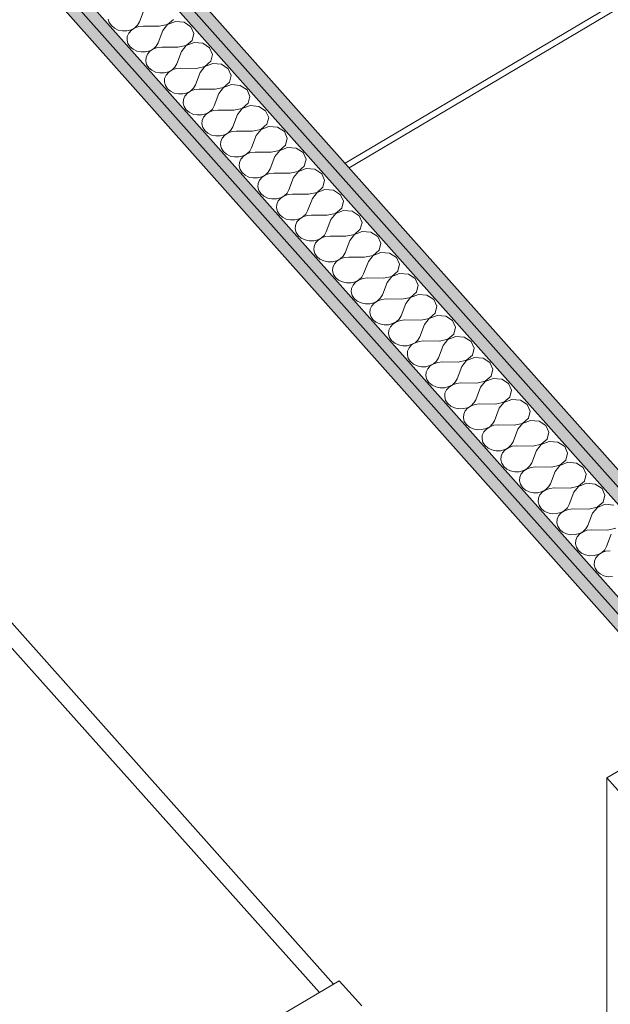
# Model space of a CAD drawing. Header units: millimetres. Extents: x -36631 to 27388, y -24993 to 6945.
# Tile 149 of 256: x 1513 to 2169, y -14573 to -13480. Entities that reach past the tile are written whole.
import ezdxf

# ---------------------------------------------------------------- set-up
doc = ezdxf.new("R2010")
doc.units = ezdxf.units.MM
doc.header["$MEASUREMENT"] = 0
for name, color, linetype in [('Nuevo_08_E_Envans secs', 7, 'Continuous'), ('Nuevo_14_PAV_Soft Light Grey 0554', 7, 'Continuous'), ('Nuevo_Puertas Archicad', 7, 'Continuous')]:
    doc.layers.add(name, color=color, linetype=linetype)
for name, color, linetype, lineweight in [('Nuevo_08_E_Envans secs_Pluma_Nº__1', 7, 'Continuous', 5), ('Nuevo_08_E_Envans secs_Pluma_Nº__47', 7, 'Continuous', 20), ('Nuevo_14_PAV_Soft Light Grey 0554_Pluma_Nº__89', 7, 'Continuous', 5), ('Nuevo_Puertas Archicad_Pluma_Nº__1', 7, 'Continuous', 5)]:
    doc.layers.add(name, color=color, linetype=linetype, lineweight=lineweight)
for name, color, linetype, lineweight, true_color in [('Nuevo_08_E_Envans secs_Pluma_Nº__102', 7, 'Continuous', 5, 0xcccccc), ('Nuevo_08_E_Envans secs_Pluma_Nº__79', 7, 'Continuous', 5, 0xaaffd5), ('Nuevo_Puertas Archicad_Pluma_Nº__3', 7, 'Continuous', 5, 0xa4a4a4)]:
    doc.layers.add(name, color=color, linetype=linetype, lineweight=lineweight, true_color=true_color)

# ---------------------------------------------------------------- blocks, each defined once
blk = doc.blocks.new('Elem Sección_241_1')
at = {"layer": 'Nuevo_08_E_Envans secs_Pluma_Nº__47', "color": 7, "linetype": 'Continuous', "lineweight": 20}
blk.add_line((1874.7, -13639.3), (2443.2, -13302.6), dxfattribs=at)
blk = doc.blocks.new('*X286')
at = {"layer": 'Nuevo_08_E_Envans secs_Pluma_Nº__102', "color": 254, "linetype": 'Continuous', "lineweight": 5, "true_color": 0xcccccc}
for p, q in [((1651.4, -13468.6), (1646.2, -13482.3)), ((1611.6, -13479.2), (1612.7, -13483)), ((1677.3, -13485.2), (1684, -13479.5)), ((1612.7, -13483), (1615, -13486.5)), ((1615, -13486.5), (1618.3, -13489.4)), ((1618.3, -13489.4), (1622.5, -13491.4)), ((1622.5, -13491.4), (1627.3, -13492.4)), ((1632.2, -13492.3), (1636.8, -13491.1)), ((1637.2, -13491.5), (1634.3, -13494.8)), ((1636.8, -13491.1), (1640.9, -13488.9)), ((1641, -13489), (1637.2, -13491.5)), ((1640.9, -13488.9), (1644.1, -13485.9)), ((1645.5, -13487.5), (1641, -13489)), ((1644.1, -13485.9), (1646.2, -13482.3)), ((1650.3, -13487), (1645.5, -13487.5)), ((1668, -13487.2), (1650.3, -13487)), ((1672.2, -13491.9), (1666.9, -13505.7)), ((1668, -13487.2), (1677.3, -13485.2)), ((1677.4, -13485.3), (1672.2, -13491.9)), ((1686.2, -13481.9), (1677.4, -13485.3)), ((1695.8, -13482.8), (1686.2, -13481.9)), ((1703.4, -13487.7), (1695.8, -13482.8)), ((1706.7, -13495.1), (1703.4, -13487.7)), ((1627.3, -13492.4), (1632.2, -13492.3)), ((1632.7, -13498.5), (1632.4, -13502.5)), ((1632.4, -13502.5), (1633.4, -13506.3)), ((1634.3, -13494.8), (1632.7, -13498.5)), ((1698.1, -13508.5), (1704.7, -13502.8)), ((1704.7, -13502.8), (1706.7, -13495.1)), ((1633.4, -13506.3), (1635.7, -13509.9)), ((1635.7, -13509.9), (1639.1, -13512.7)), ((1639.1, -13512.7), (1643.3, -13514.7)), ((1657.6, -13514.4), (1661.7, -13512.3)), ((1661.7, -13512.3), (1657.9, -13514.8)), ((1661.7, -13512.3), (1664.9, -13509.3)), ((1666.2, -13510.8), (1661.7, -13512.3)), ((1664.9, -13509.3), (1666.9, -13505.7)), ((1671.1, -13510.3), (1666.2, -13510.8)), ((1688.8, -13510.5), (1671.1, -13510.3)), ((1688.8, -13510.5), (1698.1, -13508.5)), ((1698.2, -13508.6), (1692.9, -13515.2)), ((1706.9, -13505.3), (1698.2, -13508.6)), ((1716.5, -13506.1), (1706.9, -13505.3)), ((1724.1, -13511), (1716.5, -13506.1)), ((1727.5, -13518.4), (1724.1, -13511)), ((1643.3, -13514.7), (1648, -13515.7)), ((1648, -13515.7), (1652.9, -13515.6)), ((1652.9, -13515.6), (1657.6, -13514.4)), ((1653.5, -13521.8), (1653.2, -13525.8)), ((1655.1, -13518.1), (1653.5, -13521.8)), ((1657.9, -13514.8), (1655.1, -13518.1)), ((1692.9, -13515.2), (1687.7, -13529)), ((1725.5, -13526.1), (1727.5, -13518.4)), ((1653.2, -13525.8), (1654.2, -13529.7)), ((1654.2, -13529.7), (1656.5, -13533.2)), ((1656.5, -13533.2), (1659.9, -13536)), ((1678.3, -13537.7), (1682.4, -13535.6)), ((1682.5, -13535.7), (1678.7, -13538.1)), ((1682.4, -13535.6), (1685.6, -13532.6)), ((1687, -13534.1), (1682.5, -13535.7)), ((1685.6, -13532.6), (1687.7, -13529)), ((1691.8, -13533.6), (1687, -13534.1)), ((1709.5, -13533.9), (1691.8, -13533.6)), ((1709.5, -13533.9), (1718.9, -13531.8)), ((1719, -13531.9), (1713.7, -13538.5)), ((1718.9, -13531.8), (1725.5, -13526.1)), ((1727.7, -13528.6), (1719, -13531.9)), ((1737.3, -13529.4), (1727.7, -13528.6)), ((1744.9, -13534.3), (1737.3, -13529.4)), ((1748.2, -13541.7), (1744.9, -13534.3)), ((1659.9, -13536), (1664.1, -13538)), ((1664.1, -13538), (1668.8, -13539)), ((1668.8, -13539), (1673.7, -13538.9)), ((1673.7, -13538.9), (1678.3, -13537.7)), ((1674.2, -13545.1), (1673.9, -13549.1)), ((1675.9, -13541.4), (1674.2, -13545.1)), ((1678.7, -13538.1), (1675.9, -13541.4)), ((1713.7, -13538.5), (1708.5, -13552.3)), ((1746.3, -13549.4), (1748.2, -13541.7)), ((1673.9, -13549.1), (1675, -13553)), ((1675, -13553), (1677.2, -13556.5)), ((1677.2, -13556.5), (1680.6, -13559.3)), ((1703.2, -13558.9), (1706.4, -13555.9)), ((1707.8, -13557.4), (1703.3, -13559)), ((1706.4, -13555.9), (1708.5, -13552.3)), ((1712.6, -13556.9), (1707.8, -13557.4)), ((1730.3, -13557.2), (1712.6, -13556.9)), ((1730.3, -13557.2), (1739.6, -13555.1)), ((1739.7, -13555.2), (1734.5, -13561.8)), ((1739.6, -13555.1), (1746.3, -13549.4)), ((1748.5, -13551.9), (1739.7, -13555.2)), ((1758.1, -13552.8), (1748.5, -13551.9)), ((1765.7, -13557.6), (1758.1, -13552.8)), ((1769, -13565), (1765.7, -13557.6)), ((1680.6, -13559.3), (1684.8, -13561.3)), ((1684.8, -13561.3), (1689.6, -13562.3)), ((1689.6, -13562.3), (1694.4, -13562.2)), ((1694.4, -13562.2), (1699.1, -13561)), ((1695, -13568.4), (1694.7, -13572.4)), ((1696.6, -13564.7), (1695, -13568.4)), ((1699.5, -13561.4), (1696.6, -13564.7)), ((1699.1, -13561), (1703.2, -13558.9)), ((1703.3, -13559), (1699.5, -13561.4)), ((1734.5, -13561.8), (1729.2, -13575.6)), ((1767, -13572.7), (1769, -13565)), ((1694.7, -13572.4), (1695.7, -13576.3)), ((1695.7, -13576.3), (1698, -13579.8)), ((1724, -13582.2), (1727.2, -13579.2)), ((1727.2, -13579.2), (1729.2, -13575.6)), ((1751.1, -13580.5), (1760.4, -13578.4)), ((1760.5, -13578.5), (1755.2, -13585.1)), ((1760.4, -13578.4), (1767, -13572.7)), ((1769.2, -13575.2), (1760.5, -13578.5)), ((1778.8, -13576.1), (1769.2, -13575.2)), ((1786.4, -13580.9), (1778.8, -13576.1)), ((1698, -13579.8), (1701.4, -13582.6)), ((1701.4, -13582.6), (1705.6, -13584.6)), ((1705.6, -13584.6), (1710.3, -13585.6)), ((1710.3, -13585.6), (1715.2, -13585.5)), ((1715.2, -13585.5), (1719.9, -13584.3)), ((1717.4, -13588), (1715.8, -13591.7)), ((1720.2, -13584.8), (1717.4, -13588)), ((1719.9, -13584.3), (1724, -13582.2)), ((1724, -13582.3), (1720.2, -13584.8)), ((1728.5, -13580.7), (1724, -13582.3)), ((1733.4, -13580.2), (1728.5, -13580.7)), ((1751.1, -13580.5), (1733.4, -13580.2)), ((1755.2, -13585.1), (1750, -13598.9)), ((1789.8, -13588.3), (1786.4, -13580.9)), ((1787.8, -13596), (1789.8, -13588.3)), ((1715.8, -13591.7), (1715.5, -13595.7)), ((1715.5, -13595.7), (1716.5, -13599.6)), ((1716.5, -13599.6), (1718.8, -13603.1)), ((1747.9, -13602.5), (1750, -13598.9)), ((1781.2, -13601.7), (1787.8, -13596)), ((1790, -13598.5), (1781.3, -13601.8)), ((1799.6, -13599.4), (1790, -13598.5)), ((1807.2, -13604.2), (1799.6, -13599.4)), ((1718.8, -13603.1), (1722.2, -13606)), ((1722.2, -13606), (1726.4, -13608)), ((1726.4, -13608), (1731.1, -13608.9)), ((1731.1, -13608.9), (1736, -13608.8)), ((1736, -13608.8), (1740.6, -13607.7)), ((1738.2, -13611.3), (1736.5, -13615)), ((1741, -13608.1), (1738.2, -13611.3)), ((1740.6, -13607.7), (1744.7, -13605.5)), ((1744.8, -13605.6), (1741, -13608.1)), ((1744.7, -13605.5), (1747.9, -13602.5)), ((1749.3, -13604), (1744.8, -13605.6)), ((1754.1, -13603.5), (1749.3, -13604)), ((1771.8, -13603.8), (1754.1, -13603.5)), ((1776, -13608.4), (1770.8, -13622.2)), ((1771.8, -13603.8), (1781.2, -13601.7)), ((1781.3, -13601.8), (1776, -13608.4)), ((1810.5, -13611.6), (1807.2, -13604.2)), ((1808.6, -13619.3), (1810.5, -13611.6)), ((1736.5, -13615), (1736.2, -13619)), ((1736.2, -13619), (1737.2, -13622.9)), ((1737.2, -13622.9), (1739.5, -13626.4)), ((1768.7, -13625.8), (1770.8, -13622.2)), ((1801.9, -13625.1), (1808.6, -13619.3)), ((1810.8, -13621.8), (1802, -13625.1)), ((1820.4, -13622.7), (1810.8, -13621.8)), ((1828, -13627.5), (1820.4, -13622.7)), ((1739.5, -13626.4), (1742.9, -13629.3)), ((1742.9, -13629.3), (1747.1, -13631.3)), ((1747.1, -13631.3), (1751.9, -13632.2)), ((1751.9, -13632.2), (1756.7, -13632.1)), ((1756.7, -13632.1), (1761.4, -13631)), ((1761.8, -13631.4), (1758.9, -13634.6)), ((1761.4, -13631), (1765.5, -13628.8)), ((1765.6, -13628.9), (1761.8, -13631.4)), ((1765.5, -13628.8), (1768.7, -13625.8)), ((1770.1, -13627.3), (1765.6, -13628.9)), ((1774.9, -13626.9), (1770.1, -13627.3)), ((1792.6, -13627.1), (1774.9, -13626.9)), ((1796.7, -13631.7), (1791.5, -13645.5)), ((1792.6, -13627.1), (1801.9, -13625.1)), ((1802, -13625.1), (1796.7, -13631.7)), ((1831.3, -13634.9), (1828, -13627.5)), ((1757.3, -13638.3), (1757, -13642.3)), ((1757, -13642.3), (1758, -13646.2)), ((1758.9, -13634.6), (1757.3, -13638.3)), ((1822.7, -13648.4), (1829.3, -13642.6)), ((1831.5, -13645.1), (1822.8, -13648.5)), ((1829.3, -13642.6), (1831.3, -13634.9)), ((1841.1, -13646), (1831.5, -13645.1)), ((1758, -13646.2), (1760.3, -13649.7)), ((1760.3, -13649.7), (1763.7, -13652.6)), ((1763.7, -13652.6), (1767.9, -13654.6)), ((1767.9, -13654.6), (1772.6, -13655.6)), ((1772.6, -13655.6), (1777.5, -13655.5)), ((1777.5, -13655.5), (1782.2, -13654.3)), ((1782.5, -13654.7), (1779.7, -13657.9)), ((1782.2, -13654.3), (1786.2, -13652.1)), ((1786.3, -13652.2), (1782.5, -13654.7)), ((1786.2, -13652.1), (1789.4, -13649.1)), ((1790.8, -13650.6), (1786.3, -13652.2)), ((1789.4, -13649.1), (1791.5, -13645.5)), ((1795.7, -13650.2), (1790.8, -13650.6)), ((1813.4, -13650.4), (1795.7, -13650.2)), ((1817.5, -13655.1), (1812.3, -13668.8)), ((1813.4, -13650.4), (1822.7, -13648.4)), ((1822.8, -13648.5), (1817.5, -13655.1)), ((1848.7, -13650.9), (1841.1, -13646)), ((1852, -13658.2), (1848.7, -13650.9)), ((1778.1, -13661.7), (1777.7, -13665.6)), ((1777.7, -13665.6), (1778.8, -13669.5)), ((1779.7, -13657.9), (1778.1, -13661.7)), ((1843.5, -13671.7), (1850.1, -13665.9)), ((1850.1, -13665.9), (1852, -13658.2)), ((1778.8, -13669.5), (1781.1, -13673)), ((1781.1, -13673), (1784.4, -13675.9)), ((1784.4, -13675.9), (1788.7, -13677.9)), ((1788.7, -13677.9), (1793.4, -13678.9)), ((1798.3, -13678.8), (1802.9, -13677.6)), ((1802.9, -13677.6), (1807, -13675.4)), ((1807.1, -13675.5), (1803.3, -13678)), ((1807, -13675.4), (1810.2, -13672.4)), ((1811.6, -13674), (1807.1, -13675.5)), ((1810.2, -13672.4), (1812.3, -13668.8)), ((1816.4, -13673.5), (1811.6, -13674)), ((1834.1, -13673.7), (1816.4, -13673.5)), ((1834.1, -13673.7), (1843.5, -13671.7)), ((1843.5, -13671.8), (1838.3, -13678.4)), ((1852.3, -13668.4), (1843.5, -13671.8)), ((1861.9, -13669.3), (1852.3, -13668.4)), ((1869.5, -13674.2), (1861.9, -13669.3)), ((1872.8, -13681.5), (1869.5, -13674.2)), ((1793.4, -13678.9), (1798.3, -13678.8)), ((1798.8, -13685), (1798.5, -13688.9)), ((1800.5, -13681.2), (1798.8, -13685)), ((1803.3, -13678), (1800.5, -13681.2)), ((1838.3, -13678.4), (1833, -13692.1)), ((1870.9, -13689.3), (1872.8, -13681.5)), ((1798.5, -13688.9), (1799.5, -13692.8)), ((1799.5, -13692.8), (1801.8, -13696.3)), ((1801.8, -13696.3), (1805.2, -13699.2)), ((1805.2, -13699.2), (1809.4, -13701.2)), ((1823.7, -13700.9), (1827.8, -13698.7)), ((1827.9, -13698.8), (1824.1, -13701.3)), ((1827.8, -13698.7), (1831, -13695.7)), ((1832.4, -13697.3), (1827.9, -13698.8)), ((1831, -13695.7), (1833, -13692.1)), ((1837.2, -13696.8), (1832.4, -13697.3)), ((1854.9, -13697), (1837.2, -13696.8)), ((1854.9, -13697), (1864.2, -13695)), ((1864.3, -13695.1), (1859, -13701.7)), ((1864.2, -13695), (1870.9, -13689.3)), ((1873.1, -13691.7), (1864.3, -13695.1)), ((1882.7, -13692.6), (1873.1, -13691.7)), ((1890.3, -13697.5), (1882.7, -13692.6)), ((1893.6, -13704.9), (1890.3, -13697.5)), ((1809.4, -13701.2), (1814.2, -13702.2)), ((1814.2, -13702.2), (1819, -13702.1)), ((1819, -13702.1), (1823.7, -13700.9)), ((1819.6, -13708.3), (1819.3, -13712.2)), ((1821.2, -13704.5), (1819.6, -13708.3)), ((1824.1, -13701.3), (1821.2, -13704.5)), ((1859, -13701.7), (1853.8, -13715.4)), ((1891.6, -13712.6), (1893.6, -13704.9)), ((1819.3, -13712.2), (1820.3, -13716.1)), ((1820.3, -13716.1), (1822.6, -13719.6)), ((1822.6, -13719.6), (1826, -13722.5)), ((1848.5, -13722), (1851.7, -13719)), ((1853.1, -13720.6), (1848.6, -13722.1)), ((1851.7, -13719), (1853.8, -13715.4)), ((1858, -13720.1), (1853.1, -13720.6)), ((1875.6, -13720.3), (1858, -13720.1)), ((1875.6, -13720.3), (1885, -13718.3)), ((1885.1, -13718.4), (1879.8, -13725)), ((1885, -13718.3), (1891.6, -13712.6)), ((1893.8, -13715), (1885.1, -13718.4)), ((1903.4, -13715.9), (1893.8, -13715)), ((1911, -13720.8), (1903.4, -13715.9)), ((1914.3, -13728.2), (1911, -13720.8)), ((1826, -13722.5), (1830.2, -13724.5)), ((1830.2, -13724.5), (1834.9, -13725.5)), ((1834.9, -13725.5), (1839.8, -13725.4)), ((1839.8, -13725.4), (1844.5, -13724.2)), ((1840.4, -13731.6), (1840, -13735.5)), ((1842, -13727.8), (1840.4, -13731.6)), ((1844.8, -13724.6), (1842, -13727.8)), ((1844.5, -13724.2), (1848.5, -13722)), ((1848.6, -13722.1), (1844.8, -13724.6)), ((1879.8, -13725), (1874.6, -13738.7)), ((1912.4, -13735.9), (1914.3, -13728.2)), ((1840, -13735.5), (1841.1, -13739.4)), ((1841.1, -13739.4), (1843.4, -13742.9)), ((1843.4, -13742.9), (1846.7, -13745.8)), ((1869.3, -13745.3), (1872.5, -13742.3)), ((1872.5, -13742.3), (1874.6, -13738.7)), ((1878.7, -13743.4), (1873.9, -13743.9)), ((1896.4, -13743.6), (1878.7, -13743.4)), ((1896.4, -13743.6), (1905.8, -13741.6)), ((1905.8, -13741.7), (1900.6, -13748.3)), ((1905.8, -13741.6), (1912.4, -13735.9)), ((1914.6, -13738.3), (1905.8, -13741.7)), ((1924.2, -13739.2), (1914.6, -13738.3)), ((1931.8, -13744.1), (1924.2, -13739.2)), ((1846.7, -13745.8), (1851, -13747.8)), ((1851, -13747.8), (1855.7, -13748.8)), ((1855.7, -13748.8), (1860.6, -13748.7)), ((1860.6, -13748.7), (1865.2, -13747.5)), ((1862.8, -13751.1), (1861.1, -13754.9)), ((1865.6, -13747.9), (1862.8, -13751.1)), ((1865.2, -13747.5), (1869.3, -13745.3)), ((1869.4, -13745.4), (1865.6, -13747.9)), ((1873.9, -13743.9), (1869.4, -13745.4)), ((1900.6, -13748.3), (1895.3, -13762)), ((1935.1, -13751.5), (1931.8, -13744.1)), ((1933.2, -13759.2), (1935.1, -13751.5)), ((1861.1, -13754.9), (1860.8, -13758.9)), ((1860.8, -13758.9), (1861.8, -13762.7)), ((1861.8, -13762.7), (1864.1, -13766.2)), ((1893.3, -13765.6), (1895.3, -13762)), ((1917.2, -13766.9), (1926.5, -13764.9)), ((1926.6, -13765), (1921.3, -13771.6)), ((1926.5, -13764.9), (1933.2, -13759.2)), ((1935.3, -13761.6), (1926.6, -13765)), ((1945, -13762.5), (1935.3, -13761.6)), ((1952.5, -13767.4), (1945, -13762.5)), ((1864.1, -13766.2), (1867.5, -13769.1)), ((1867.5, -13769.1), (1871.7, -13771.1)), ((1871.7, -13771.1), (1876.4, -13772.1)), ((1876.4, -13772.1), (1881.3, -13772)), ((1881.3, -13772), (1886, -13770.8)), ((1883.5, -13774.5), (1881.9, -13778.2)), ((1886.3, -13771.2), (1883.5, -13774.5)), ((1886, -13770.8), (1890.1, -13768.6)), ((1890.2, -13768.7), (1886.3, -13771.2)), ((1890.1, -13768.6), (1893.3, -13765.6)), ((1894.7, -13767.2), (1890.2, -13768.7)), ((1899.5, -13766.7), (1894.7, -13767.2)), ((1917.2, -13766.9), (1899.5, -13766.7)), ((1921.3, -13771.6), (1916.1, -13785.3)), ((1955.9, -13774.8), (1952.5, -13767.4)), ((1953.9, -13782.5), (1955.9, -13774.8)), ((1881.9, -13778.2), (1881.6, -13782.2)), ((1881.6, -13782.2), (1882.6, -13786)), ((1882.6, -13786), (1884.9, -13789.5)), ((1914, -13788.9), (1916.1, -13785.3)), ((1947.3, -13788.2), (1953.9, -13782.5)), ((1956.1, -13784.9), (1947.4, -13788.3)), ((1965.7, -13785.8), (1956.1, -13784.9)), ((1973.3, -13790.7), (1965.7, -13785.8)), ((1884.9, -13789.5), (1888.3, -13792.4)), ((1888.3, -13792.4), (1892.5, -13794.4)), ((1892.5, -13794.4), (1897.2, -13795.4)), ((1897.2, -13795.4), (1902.1, -13795.3)), ((1902.1, -13795.3), (1906.7, -13794.1)), ((1904.3, -13797.8), (1902.6, -13801.5)), ((1907.1, -13794.5), (1904.3, -13797.8)), ((1906.7, -13794.1), (1910.8, -13791.9)), ((1910.9, -13792), (1907.1, -13794.5)), ((1910.8, -13791.9), (1914, -13788.9)), ((1915.4, -13790.5), (1910.9, -13792)), ((1920.3, -13790), (1915.4, -13790.5)), ((1937.9, -13790.2), (1920.3, -13790)), ((1942.1, -13794.9), (1936.9, -13808.7)), ((1937.9, -13790.2), (1947.3, -13788.2)), ((1947.4, -13788.3), (1942.1, -13794.9)), ((1976.6, -13798.1), (1973.3, -13790.7)), ((1974.7, -13805.8), (1976.6, -13798.1)), ((1902.6, -13801.5), (1902.3, -13805.5)), ((1902.3, -13805.5), (1903.4, -13809.4)), ((1934.8, -13812.3), (1936.9, -13808.7)), ((1968, -13811.5), (1974.7, -13805.8)), ((1976.9, -13808.3), (1968.1, -13811.6)), ((1986.5, -13809.1), (1976.9, -13808.3)), ((1994.1, -13814), (1986.5, -13809.1)), ((1903.4, -13809.4), (1905.7, -13812.9)), ((1905.7, -13812.9), (1909, -13815.7)), ((1909, -13815.7), (1913.3, -13817.7)), ((1913.3, -13817.7), (1918, -13818.7)), ((1918, -13818.7), (1922.9, -13818.6)), ((1922.9, -13818.6), (1927.5, -13817.4)), ((1927.9, -13817.8), (1925, -13821.1)), ((1927.5, -13817.4), (1931.6, -13815.3)), ((1931.7, -13815.3), (1927.9, -13817.8)), ((1931.6, -13815.3), (1934.8, -13812.3)), ((1936.2, -13813.8), (1931.7, -13815.3)), ((1941, -13813.3), (1936.2, -13813.8)), ((1958.7, -13813.5), (1941, -13813.3)), ((1962.9, -13818.2), (1957.6, -13832)), ((1958.7, -13813.5), (1968, -13811.5)), ((1968.1, -13811.6), (1962.9, -13818.2)), ((1997.4, -13821.4), (1994.1, -13814)), ((1923.4, -13824.8), (1923.1, -13828.8)), ((1923.1, -13828.8), (1924.1, -13832.7)), ((1925, -13821.1), (1923.4, -13824.8)), ((1988.8, -13834.8), (1995.4, -13829.1)), ((1995.4, -13829.1), (1997.4, -13821.4)), ((1924.1, -13832.7), (1926.4, -13836.2)), ((1926.4, -13836.2), (1929.8, -13839)), ((1929.8, -13839), (1934, -13841)), ((1934, -13841), (1938.7, -13842)), ((1938.7, -13842), (1943.6, -13841.9)), ((1943.6, -13841.9), (1948.3, -13840.7)), ((1948.6, -13841.1), (1945.8, -13844.4)), ((1948.3, -13840.7), (1952.4, -13838.6)), ((1952.4, -13838.7), (1948.6, -13841.1)), ((1952.4, -13838.6), (1955.6, -13835.6)), ((1956.9, -13837.1), (1952.4, -13838.7)), ((1955.6, -13835.6), (1957.6, -13832)), ((1961.8, -13836.6), (1956.9, -13837.1)), ((1979.5, -13836.9), (1961.8, -13836.6)), ((1983.6, -13841.5), (1978.4, -13855.3)), ((1979.5, -13836.9), (1988.8, -13834.8)), ((1988.9, -13834.9), (1983.6, -13841.5)), ((1997.6, -13831.6), (1988.9, -13834.9)), ((2007.2, -13832.4), (1997.6, -13831.6)), ((2014.8, -13837.3), (2007.2, -13832.4)), ((2018.2, -13844.7), (2014.8, -13837.3)), ((1944.2, -13848.1), (1943.9, -13852.1)), ((1943.9, -13852.1), (1944.9, -13856)), ((1945.8, -13844.4), (1944.2, -13848.1)), ((2009.6, -13858.1), (2016.2, -13852.4)), ((2016.2, -13852.4), (2018.2, -13844.7)), ((1944.9, -13856), (1947.2, -13859.5)), ((1947.2, -13859.5), (1950.6, -13862.3)), ((1950.6, -13862.3), (1954.8, -13864.3)), ((1969, -13864), (1973.1, -13861.9)), ((1973.2, -13862), (1969.4, -13864.4)), ((1973.1, -13861.9), (1976.3, -13858.9)), ((1977.7, -13860.4), (1973.2, -13862)), ((1976.3, -13858.9), (1978.4, -13855.3)), ((1982.6, -13859.9), (1977.7, -13860.4)), ((2000.2, -13860.2), (1982.6, -13859.9)), ((2000.2, -13860.2), (2009.6, -13858.1)), ((2009.7, -13858.2), (2004.4, -13864.8)), ((2018.4, -13854.9), (2009.7, -13858.2)), ((2028, -13855.8), (2018.4, -13854.9)), ((2035.6, -13860.6), (2028, -13855.8)), ((2038.9, -13868), (2035.6, -13860.6)), ((1954.8, -13864.3), (1959.5, -13865.3)), ((1959.5, -13865.3), (1964.4, -13865.2)), ((1964.4, -13865.2), (1969, -13864)), ((1964.9, -13871.4), (1964.6, -13875.4)), ((1966.6, -13867.7), (1964.9, -13871.4)), ((1969.4, -13864.4), (1966.6, -13867.7)), ((2004.4, -13864.8), (1999.2, -13878.6)), ((2037, -13875.7), (2038.9, -13868)), ((1964.6, -13875.4), (1965.7, -13879.3)), ((1965.7, -13879.3), (1967.9, -13882.8)), ((1967.9, -13882.8), (1971.3, -13885.6)), ((1971.3, -13885.6), (1975.5, -13887.6)), ((1989.8, -13887.3), (1993.9, -13885.2)), ((1994, -13885.3), (1990.2, -13887.8)), ((1993.9, -13885.2), (1997.1, -13882.2)), ((1998.5, -13883.7), (1994, -13885.3)), ((1997.1, -13882.2), (1999.2, -13878.6)), ((2003.3, -13883.2), (1998.5, -13883.7)), ((2021, -13883.5), (2003.3, -13883.2)), ((2021, -13883.5), (2030.3, -13881.4)), ((2030.4, -13881.5), (2025.2, -13888.1)), ((2030.3, -13881.4), (2037, -13875.7)), ((2039.2, -13878.2), (2030.4, -13881.5)), ((2048.8, -13879.1), (2039.2, -13878.2)), ((2056.4, -13883.9), (2048.8, -13879.1)), ((2059.7, -13891.3), (2056.4, -13883.9)), ((1975.5, -13887.6), (1980.3, -13888.6)), ((1980.3, -13888.6), (1985.1, -13888.5)), ((1985.1, -13888.5), (1989.8, -13887.3)), ((1985.7, -13894.7), (1985.4, -13898.7)), ((1987.3, -13891), (1985.7, -13894.7)), ((1990.2, -13887.8), (1987.3, -13891)), ((2025.2, -13888.1), (2019.9, -13901.9)), ((2057.7, -13899), (2059.7, -13891.3)), ((1985.4, -13898.7), (1986.4, -13902.6)), ((1986.4, -13902.6), (1988.7, -13906.1)), ((1988.7, -13906.1), (1992.1, -13909)), ((2014.7, -13908.5), (2017.9, -13905.5)), ((2019.2, -13907), (2014.7, -13908.6)), ((2017.9, -13905.5), (2019.9, -13901.9)), ((2024.1, -13906.5), (2019.2, -13907)), ((2041.8, -13906.8), (2024.1, -13906.5)), ((2041.8, -13906.8), (2051.1, -13904.7)), ((2051.2, -13904.8), (2045.9, -13911.4)), ((2051.1, -13904.7), (2057.7, -13899)), ((2059.9, -13901.5), (2051.2, -13904.8)), ((2069.5, -13902.4), (2059.9, -13901.5)), ((2077.1, -13907.2), (2069.5, -13902.4)), ((2080.5, -13914.6), (2077.1, -13907.2)), ((1992.1, -13909), (1996.3, -13911)), ((1996.3, -13911), (2001, -13911.9)), ((2001, -13911.9), (2005.9, -13911.8)), ((2005.9, -13911.8), (2010.6, -13910.7)), ((2006.5, -13918), (2006.2, -13922)), ((2008.1, -13914.3), (2006.5, -13918)), ((2010.9, -13911.1), (2008.1, -13914.3)), ((2010.6, -13910.7), (2014.7, -13908.5)), ((2014.7, -13908.6), (2010.9, -13911.1)), ((2045.9, -13911.4), (2040.7, -13925.2)), ((2078.5, -13922.3), (2080.5, -13914.6)), ((2006.2, -13922), (2007.2, -13925.9)), ((2007.2, -13925.9), (2009.5, -13929.4)), ((2009.5, -13929.4), (2012.9, -13932.3)), ((2035.4, -13931.8), (2038.6, -13928.8)), ((2038.6, -13928.8), (2040.7, -13925.2)), ((2062.5, -13930.1), (2071.9, -13928.1)), ((2072, -13928.2), (2066.7, -13934.7)), ((2071.9, -13928.1), (2078.5, -13922.3)), ((2080.7, -13924.8), (2072, -13928.2)), ((2090.3, -13925.7), (2080.7, -13924.8)), ((2097.9, -13930.5), (2090.3, -13925.7)), ((2012.9, -13932.3), (2017.1, -13934.3)), ((2017.1, -13934.3), (2021.8, -13935.2)), ((2021.8, -13935.2), (2026.7, -13935.1)), ((2026.7, -13935.1), (2031.3, -13934)), ((2028.9, -13937.6), (2027.2, -13941.4)), ((2031.7, -13934.4), (2028.9, -13937.6)), ((2031.3, -13934), (2035.4, -13931.8)), ((2035.5, -13931.9), (2031.7, -13934.4)), ((2040, -13930.3), (2035.5, -13931.9)), ((2044.8, -13929.9), (2040, -13930.3)), ((2062.5, -13930.1), (2044.8, -13929.9)), ((2066.7, -13934.7), (2061.5, -13948.5)), ((2101.2, -13937.9), (2097.9, -13930.5)), ((2099.3, -13945.6), (2101.2, -13937.9)), ((2027.2, -13941.4), (2026.9, -13945.3)), ((2026.9, -13945.3), (2027.9, -13949.2)), ((2027.9, -13949.2), (2030.2, -13952.7)), ((2059.4, -13952.1), (2061.5, -13948.5)), ((2092.6, -13951.4), (2099.3, -13945.6)), ((2101.5, -13948.1), (2092.7, -13951.5)), ((2111.1, -13949), (2101.5, -13948.1)), ((2118.7, -13953.9), (2111.1, -13949)), ((2030.2, -13952.7), (2033.6, -13955.6)), ((2033.6, -13955.6), (2037.8, -13957.6)), ((2037.8, -13957.6), (2042.6, -13958.6)), ((2042.6, -13958.6), (2047.4, -13958.5)), ((2047.4, -13958.5), (2052.1, -13957.3)), ((2049.6, -13960.9), (2048, -13964.7)), ((2052.5, -13957.7), (2049.6, -13960.9)), ((2052.1, -13957.3), (2056.2, -13955.1)), ((2056.3, -13955.2), (2052.5, -13957.7)), ((2056.2, -13955.1), (2059.4, -13952.1)), ((2060.8, -13953.6), (2056.3, -13955.2)), ((2065.6, -13953.2), (2060.8, -13953.6)), ((2083.3, -13953.4), (2065.6, -13953.2)), ((2087.4, -13958.1), (2082.2, -13971.8)), ((2083.3, -13953.4), (2092.6, -13951.4)), ((2092.7, -13951.5), (2087.4, -13958.1)), ((2122, -13961.2), (2118.7, -13953.9)), ((2120, -13968.9), (2122, -13961.2)), ((2048, -13964.7), (2047.7, -13968.6)), ((2047.7, -13968.6), (2048.7, -13972.5)), ((2048.7, -13972.5), (2051, -13976)), ((2080.1, -13975.4), (2082.2, -13971.8)), ((2113.4, -13974.7), (2120, -13968.9)), ((2122.2, -13971.4), (2113.5, -13974.8)), ((2131.8, -13972.3), (2122.2, -13971.4)), ((2139.4, -13977.2), (2131.8, -13972.3)), ((2051, -13976), (2054.4, -13978.9)), ((2054.4, -13978.9), (2058.6, -13980.9)), ((2058.6, -13980.9), (2063.3, -13981.9)), ((2063.3, -13981.9), (2068.2, -13981.8)), ((2068.2, -13981.8), (2072.9, -13980.6)), ((2073.2, -13981), (2070.4, -13984.2)), ((2072.9, -13980.6), (2077, -13978.4)), ((2077, -13978.5), (2073.2, -13981)), ((2077, -13978.4), (2080.1, -13975.4)), ((2081.5, -13977), (2077, -13978.5)), ((2086.4, -13976.5), (2081.5, -13977)), ((2104.1, -13976.7), (2086.4, -13976.5)), ((2108.2, -13981.4), (2103, -13995.1)), ((2104.1, -13976.7), (2113.4, -13974.7)), ((2113.5, -13974.8), (2108.2, -13981.4)), ((2142.7, -13984.5), (2139.4, -13977.2)), ((2068.8, -13988), (2068.4, -13991.9)), ((2068.4, -13991.9), (2069.5, -13995.8)), ((2070.4, -13984.2), (2068.8, -13988)), ((2134.2, -13998), (2140.8, -13992.3)), ((2143, -13994.7), (2134.2, -13998.1)), ((2140.8, -13992.3), (2142.7, -13984.5)), ((2152.6, -13995.6), (2143, -13994.7)), ((2069.5, -13995.8), (2071.8, -13999.3)), ((2071.8, -13999.3), (2075.2, -14002.2)), ((2075.2, -14002.2), (2079.4, -14004.2)), ((2079.4, -14004.2), (2084.1, -14005.2)), ((2084.1, -14005.2), (2089, -14005.1)), ((2089, -14005.1), (2093.6, -14003.9)), ((2094, -14004.3), (2091.2, -14007.5)), ((2093.6, -14003.9), (2097.7, -14001.7)), ((2097.8, -14001.8), (2094, -14004.3)), ((2097.7, -14001.7), (2100.9, -13998.7)), ((2102.3, -14000.3), (2097.8, -14001.8)), ((2100.9, -13998.7), (2103, -13995.1)), ((2107.1, -13999.8), (2102.3, -14000.3)), ((2124.8, -14000), (2107.1, -13999.8)), ((2129, -14004.7), (2123.7, -14018.4)), ((2124.8, -14000), (2134.2, -13998)), ((2134.2, -13998.1), (2129, -14004.7)), ((2160.2, -14000.5), (2152.6, -13995.6)), ((2163.5, -14007.9), (2160.2, -14000.5)), ((2089.5, -14011.3), (2089.2, -14015.2)), ((2089.2, -14015.2), (2090.2, -14019.1)), ((2091.2, -14007.5), (2089.5, -14011.3)), ((2154.9, -14021.3), (2161.6, -14015.6)), ((2161.6, -14015.6), (2163.5, -14007.9)), ((2090.2, -14019.1), (2092.5, -14022.6)), ((2092.5, -14022.6), (2095.9, -14025.5)), ((2095.9, -14025.5), (2100.1, -14027.5)), ((2100.1, -14027.5), (2104.9, -14028.5)), ((2109.7, -14028.4), (2114.4, -14027.2)), ((2114.8, -14027.6), (2111.9, -14030.8)), ((2114.4, -14027.2), (2118.5, -14025)), ((2118.6, -14025.1), (2114.8, -14027.6)), ((2118.5, -14025), (2121.7, -14022)), ((2123.1, -14023.6), (2118.6, -14025.1)), ((2121.7, -14022), (2123.7, -14018.4)), ((2127.9, -14023.1), (2123.1, -14023.6)), ((2145.6, -14023.3), (2127.9, -14023.1)), ((2145.6, -14023.3), (2154.9, -14021.3)), ((2155, -14021.4), (2149.7, -14028)), ((2163.8, -14018), (2155, -14021.4)), ((2173.4, -14018.9), (2163.8, -14018)), ((2104.9, -14028.5), (2109.7, -14028.4)), ((2110.3, -14034.6), (2110, -14038.5)), ((2110, -14038.5), (2111, -14042.4)), ((2111.9, -14030.8), (2110.3, -14034.6)), ((2149.7, -14028), (2144.5, -14041.7)), ((2111, -14042.4), (2113.3, -14045.9)), ((2113.3, -14045.9), (2116.7, -14048.8)), ((2116.7, -14048.8), (2120.9, -14050.8)), ((2135.2, -14050.5), (2139.2, -14048.3)), ((2139.3, -14048.4), (2135.5, -14050.9)), ((2139.2, -14048.3), (2142.4, -14045.3)), ((2143.8, -14046.9), (2139.3, -14048.4)), ((2142.4, -14045.3), (2144.5, -14041.7)), ((2148.7, -14046.4), (2143.8, -14046.9)), ((2166.4, -14046.6), (2148.7, -14046.4)), ((2166.4, -14046.6), (2175.7, -14044.6)), ((2120.9, -14050.8), (2125.6, -14051.8)), ((2125.6, -14051.8), (2130.5, -14051.7)), ((2130.5, -14051.7), (2135.2, -14050.5)), ((2131.1, -14057.9), (2130.7, -14061.9)), ((2132.7, -14054.1), (2131.1, -14057.9)), ((2135.5, -14050.9), (2132.7, -14054.1)), ((2170.5, -14051.3), (2165.3, -14065)), ((2130.7, -14061.9), (2131.8, -14065.7)), ((2131.8, -14065.7), (2134.1, -14069.2)), ((2134.1, -14069.2), (2137.4, -14072.1)), ((2160, -14071.6), (2163.2, -14068.6)), ((2164.6, -14070.2), (2160.1, -14071.7)), ((2163.2, -14068.6), (2165.3, -14065)), ((2169.4, -14069.7), (2164.6, -14070.2)), ((2137.4, -14072.1), (2141.7, -14074.1)), ((2141.7, -14074.1), (2146.4, -14075.1)), ((2146.4, -14075.1), (2151.3, -14075)), ((2151.3, -14075), (2155.9, -14073.8)), ((2151.8, -14081.2), (2151.5, -14085.2)), ((2153.5, -14077.5), (2151.8, -14081.2)), ((2156.3, -14074.2), (2153.5, -14077.5)), ((2155.9, -14073.8), (2160, -14071.6)), ((2160.1, -14071.7), (2156.3, -14074.2)), ((2151.5, -14085.2), (2152.5, -14089)), ((2152.5, -14089), (2154.8, -14092.6)), ((2154.8, -14092.6), (2158.2, -14095.4)), ((2158.2, -14095.4), (2162.4, -14097.4)), ((2162.4, -14097.4), (2167.2, -14098.4)), ((2167.2, -14098.4), (2172, -14098.3))]:
    blk.add_line(p, q, dxfattribs=at)
blk = doc.blocks.new('Elem Sección_245_1')
at = {"layer": 'Nuevo_08_E_Envans secs_Pluma_Nº__79', "linetype": 'Continuous', "lineweight": 5, "true_color": 0xaaffd5}
for points in [[(1420, -13148), (1408.8, -13154.6), (2359.4, -14221.6), (2370.5, -14215), (2362.4, -14205.9), (1428, -13157.1)], [(1439.2, -13150.5), (1428, -13157.1), (2362.4, -14205.9), (2373.6, -14199.3)], [(1348.7, -13190.2), (1337.6, -13196.8), (1345.7, -13205.9), (2279.9, -14254.5), (2288, -14263.6), (2299.2, -14257)], [(1334.5, -13212.5), (2268.7, -14261.1), (2279.9, -14254.5), (1345.7, -13205.9)]]:
    blk.add_hatch(color=121, dxfattribs=at).paths.add_polyline_path(points)
at = {"layer": 'Nuevo_08_E_Envans secs_Pluma_Nº__1', "color": 7, "linetype": 'Continuous', "lineweight": 5}
for p, q in [((1439.2, -13150.5), (2373.6, -14199.3)), ((1428, -13157.1), (2362.4, -14205.9)), ((1345.7, -13205.9), (2279.9, -14254.5)), ((1334.5, -13212.5), (2268.7, -14261.1))]:
    blk.add_line(p, q, dxfattribs=at)
at = {"layer": 'Nuevo_08_E_Envans secs_Pluma_Nº__1', "color": 7, "linetype": 'Continuous', "lineweight": 5, "flags": 128}
for points in [[(1400.7, -13145.5), (1408.8, -13154.6), (2359.4, -14221.6), (2367.5, -14230.7)], [(1340.6, -13181.1), (1348.7, -13190.2), (2299.2, -14257), (2307.3, -14266.1)]]:
    blk.add_lwpolyline(points, dxfattribs=at)
at = {"layer": 'Nuevo_08_E_Envans secs_Pluma_Nº__47', "color": 7, "linetype": 'Continuous', "lineweight": 20}
blk.add_line((1334.5, -13959.1), (1861.8, -14551), dxfattribs=at)
at = {"layer": 'Nuevo_08_E_Envans secs', "lineweight": 0}
blk.add_blockref('*X286', (0, 0), dxfattribs=at)
blk = doc.blocks.new('Elem Sección_247_1')
at = {"layer": 'Nuevo_Puertas Archicad', "linetype": 'Continuous', "lineweight": 0, "true_color": 0xffffff}
h = blk.add_hatch(dxfattribs=at)
h.set_pattern_fill('Hormigón_en_Masa_0001', style=0, pattern_type=2)
h.set_pattern_definition([(0, (0, 0), (0, 779.423), [48.75, -401.25]), (0, (225, 389.7), (0, 779.423), [48.75, -401.25]), (60, (0, 0), (-675, 389.71), [48.75, -401.25]), (60, (450, 0), (-675, 389.71), [48.75, -401.25]), (120, (48.75, 0), (675, 389.71), [48.75, -401.25]), (120, (498.75, 0), (675, 389.71), [48.75, -401.25]), (0, (0, 75), (0, 150), [0, -150, 0, -225]), (45, (75, 75), (-106.066, 106.066), [0, -112.5, 0, -187.5])])
h.paths.add_polyline_path([(1868.3, -14547.1), (1146.1, -14972.6), (1171, -15000.6), (1893.2, -14575.1)])
at = {"layer": 'Nuevo_Puertas Archicad_Pluma_Nº__1', "color": 7, "linetype": 'Continuous', "lineweight": 5}
for p, q in [((2191.4, -14306.7), (2165.6, -14321.9)), ((2165.6, -14321.9), (2249, -14415.6)), ((1868.3, -14547.1), (1146.1, -14972.6)), ((1868.3, -14547.1), (1893.2, -14575.1))]:
    blk.add_line(p, q, dxfattribs=at)
at = {"layer": 'Nuevo_Puertas Archicad_Pluma_Nº__3', "color": 253, "linetype": 'Continuous', "lineweight": 5, "true_color": 0xa4a4a4}
blk.add_line((2165.6, -15068.5), (2165.6, -14321.9), dxfattribs=at)
blk = doc.blocks.new('Elem Sección_305_1')
at = {"layer": 'Nuevo_14_PAV_Soft Light Grey 0554_Pluma_Nº__89', "color": 7, "linetype": 'Continuous', "lineweight": 5}
blk.add_line((3277.4, -12816.2), (1879.1, -13644.3), dxfattribs=at)
blk = doc.blocks.new('Elem Sección_307_1')
at = {"layer": 'Nuevo_14_PAV_Soft Light Grey 0554_Pluma_Nº__89', "color": 7, "linetype": 'Continuous', "lineweight": 5}
blk.add_line((1846.1, -14560.2), (1322.3, -13974), dxfattribs=at)

msp = doc.modelspace()

# ---------------------------------------------------------------- block references
at = {"layer": 'Nuevo_08_E_Envans secs', "lineweight": 0}
msp.add_blockref('Elem Sección_241_1', (0, 0), dxfattribs=at)

# ---------------------------------------------------------------- next in the draw order: block references
msp.add_blockref('Elem Sección_245_1', (0, 0), dxfattribs=at)
at = {"layer": 'Nuevo_14_PAV_Soft Light Grey 0554', "lineweight": 0}
for name in ['Elem Sección_305_1', 'Elem Sección_307_1']:
    msp.add_blockref(name, (0, 0), dxfattribs=at)
at = {"layer": 'Nuevo_Puertas Archicad', "lineweight": 0}
msp.add_blockref('Elem Sección_247_1', (0, 0), dxfattribs=at)

doc.saveas('drawing.dxf')
